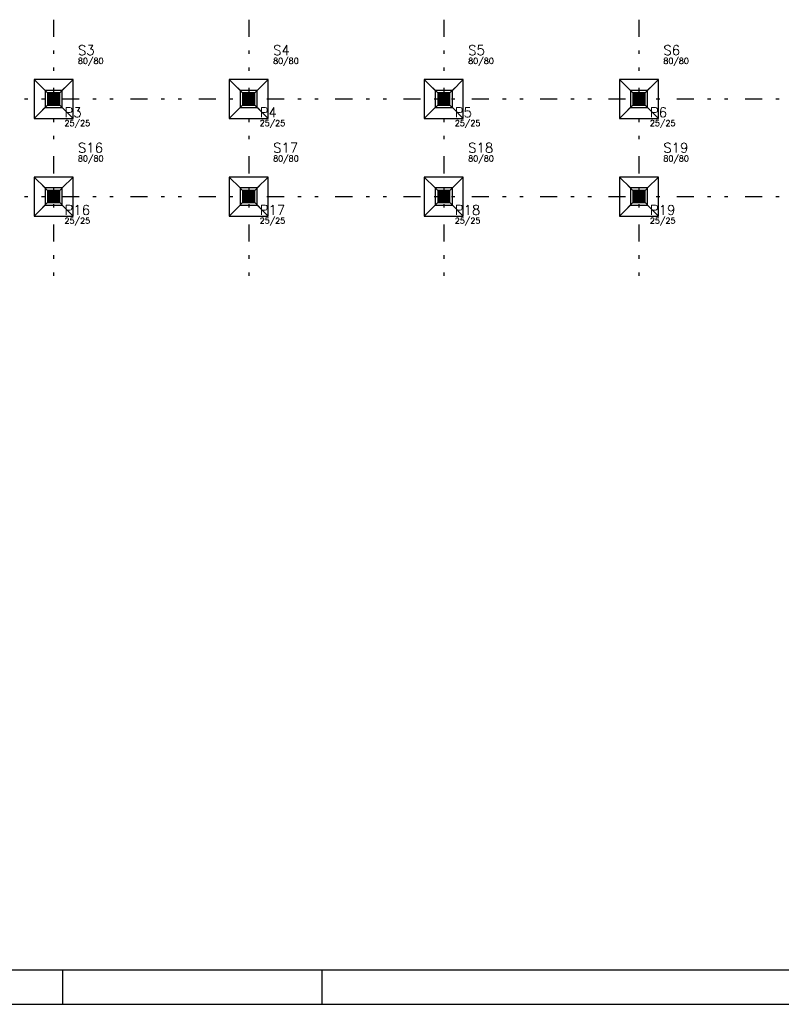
# Model space of a CAD drawing. Extents: x 0 to 84.1, y 0 to 59.4.
# Tile 2 of 9: x 19.7 to 42.1, y 0 to 28.8. Entities that reach past the tile are written whole.
import ezdxf

# ---------------------------------------------------------------- set-up
doc = ezdxf.new("R2010")
doc.units = 0
doc.header["$MEASUREMENT"] = 0
doc.linetypes.add('ESTILO_TQS_0004', pattern=[2, 0.5, -0.4, 0.1, -0.4, 0.1, -0.5])
for name, color, linetype in [('1', 1, 'CONTINUOUS'), ('2', 2, 'CONTINUOUS'), ('3', 3, 'CONTINUOUS'), ('6', 6, 'CONTINUOUS'), ('9', 9, 'CONTINUOUS')]:
    doc.layers.add(name, color=color, linetype=linetype)
doc.styles.get("Standard").update_dxf_attribs({"font": 'ROMANS.SHX'})

msp = doc.modelspace()

# ---------------------------------------------------------------- linework, layer by layer
at = {"layer": '1', "linetype": 'ESTILO_TQS_0004'}
for p, q in [((20.738, 28.833), (20.738, 21.333)), ((26.452, 28.833), (26.452, 21.333)), ((32.167, 28.833), (32.167, 21.333)), ((37.881, 28.833), (37.881, 21.333)), ((6.988, 26.512), (80.202, 26.512)), ((6.988, 23.655), (80.202, 23.655))]:
    msp.add_line(p, q, dxfattribs=at)
at = {"layer": '1', "linetype": 'Continuous'}
for p, q in [((20.559, 26.69), (20.417, 26.833)), ((20.917, 26.69), (21.059, 26.833)), ((26.274, 26.69), (26.131, 26.833)), ((26.631, 26.69), (26.774, 26.833)), ((31.988, 26.69), (31.845, 26.833)), ((32.345, 26.69), (32.488, 26.833)), ((37.702, 26.69), (37.559, 26.833)), ((38.059, 26.69), (38.202, 26.833)), ((20.559, 26.333), (20.417, 26.19)), ((20.738, 26.512), (20.738, 26.512)), ((20.738, 26.512), (20.738, 26.512)), ((20.917, 26.333), (21.059, 26.19)), ((26.274, 26.333), (26.131, 26.19)), ((26.452, 26.512), (26.452, 26.512)), ((26.452, 26.512), (26.452, 26.512)), ((26.631, 26.333), (26.774, 26.19)), ((31.988, 26.333), (31.845, 26.19)), ((32.167, 26.512), (32.167, 26.512)), ((32.167, 26.512), (32.167, 26.512)), ((32.345, 26.333), (32.488, 26.19)), ((37.702, 26.333), (37.559, 26.19)), ((37.881, 26.512), (37.881, 26.512)), ((37.881, 26.512), (37.881, 26.512)), ((38.059, 26.333), (38.202, 26.19)), ((20.559, 23.833), (20.417, 23.976)), ((20.917, 23.833), (21.059, 23.976)), ((26.274, 23.833), (26.131, 23.976)), ((26.631, 23.833), (26.774, 23.976)), ((31.988, 23.833), (31.845, 23.976)), ((32.345, 23.833), (32.488, 23.976)), ((37.702, 23.833), (37.559, 23.976)), ((38.059, 23.833), (38.202, 23.976)), ((20.738, 23.655), (20.738, 23.655)), ((20.738, 23.655), (20.738, 23.655)), ((26.452, 23.655), (26.452, 23.655)), ((26.452, 23.655), (26.452, 23.655)), ((32.167, 23.655), (32.167, 23.655)), ((32.167, 23.655), (32.167, 23.655)), ((37.881, 23.655), (37.881, 23.655)), ((37.881, 23.655), (37.881, 23.655)), ((20.559, 23.476), (20.417, 23.333)), ((20.917, 23.476), (21.059, 23.333)), ((26.274, 23.476), (26.131, 23.333)), ((26.631, 23.476), (26.774, 23.333)), ((31.988, 23.476), (31.845, 23.333)), ((32.345, 23.476), (32.488, 23.333)), ((37.702, 23.476), (37.559, 23.333)), ((38.059, 23.476), (38.202, 23.333))]:
    msp.add_line(p, q, dxfattribs=at)
for points in [[(21.309, 27.083), (20.167, 27.083)], [(20.167, 27.083), (20.167, 25.94)], [(20.488, 26.762), (20.167, 27.083)], [(20.988, 26.762), (21.309, 27.083)], [(21.309, 25.94), (21.309, 27.083)], [(27.024, 27.083), (25.881, 27.083)], [(25.881, 27.083), (25.881, 25.94)], [(26.202, 26.762), (25.881, 27.083)], [(26.702, 26.762), (27.024, 27.083)], [(27.024, 25.94), (27.024, 27.083)], [(32.738, 27.083), (31.595, 27.083)], [(31.595, 27.083), (31.595, 25.94)], [(31.917, 26.762), (31.595, 27.083)], [(32.417, 26.762), (32.738, 27.083)], [(32.738, 25.94), (32.738, 27.083)], [(38.452, 27.083), (37.309, 27.083)], [(37.309, 27.083), (37.309, 25.94)], [(37.631, 26.762), (37.309, 27.083)], [(38.131, 26.762), (38.452, 27.083)], [(38.452, 25.94), (38.452, 27.083)], [(20.488, 26.262), (20.988, 26.262), (20.988, 26.762), (20.488, 26.762), (20.488, 26.262)], [(26.202, 26.262), (26.702, 26.262), (26.702, 26.762), (26.202, 26.762), (26.202, 26.262)], [(31.917, 26.262), (32.417, 26.262), (32.417, 26.762), (31.917, 26.762), (31.917, 26.262)], [(37.631, 26.262), (38.131, 26.262), (38.131, 26.762), (37.631, 26.762), (37.631, 26.262)], [(20.488, 26.262), (20.167, 25.94)], [(20.988, 26.262), (21.309, 25.94)], [(26.202, 26.262), (25.881, 25.94)], [(26.702, 26.262), (27.024, 25.94)], [(31.917, 26.262), (31.595, 25.94)], [(32.417, 26.262), (32.738, 25.94)], [(37.631, 26.262), (37.309, 25.94)], [(38.131, 26.262), (38.452, 25.94)], [(20.167, 25.94), (21.309, 25.94)], [(25.881, 25.94), (27.024, 25.94)], [(31.595, 25.94), (32.738, 25.94)], [(37.309, 25.94), (38.452, 25.94)], [(21.309, 24.226), (20.167, 24.226)], [(20.167, 24.226), (20.167, 23.083)], [(20.488, 23.905), (20.167, 24.226)], [(20.988, 23.905), (21.309, 24.226)], [(21.309, 23.083), (21.309, 24.226)], [(27.024, 24.226), (25.881, 24.226)], [(25.881, 24.226), (25.881, 23.083)], [(26.202, 23.905), (25.881, 24.226)], [(26.702, 23.905), (27.024, 24.226)], [(27.024, 23.083), (27.024, 24.226)], [(32.738, 24.226), (31.595, 24.226)], [(31.595, 24.226), (31.595, 23.083)], [(31.917, 23.905), (31.595, 24.226)], [(32.417, 23.905), (32.738, 24.226)], [(32.738, 23.083), (32.738, 24.226)], [(38.452, 24.226), (37.309, 24.226)], [(37.309, 24.226), (37.309, 23.083)], [(37.631, 23.905), (37.309, 24.226)], [(38.131, 23.905), (38.452, 24.226)], [(38.452, 23.083), (38.452, 24.226)], [(20.488, 23.405), (20.988, 23.405), (20.988, 23.905), (20.488, 23.905), (20.488, 23.405)], [(26.202, 23.405), (26.702, 23.405), (26.702, 23.905), (26.202, 23.905), (26.202, 23.405)], [(31.917, 23.405), (32.417, 23.405), (32.417, 23.905), (31.917, 23.905), (31.917, 23.405)], [(37.631, 23.405), (38.131, 23.405), (38.131, 23.905), (37.631, 23.905), (37.631, 23.405)], [(20.488, 23.405), (20.167, 23.083)], [(20.988, 23.405), (21.309, 23.083)], [(26.202, 23.405), (25.881, 23.083)], [(26.702, 23.405), (27.024, 23.083)], [(31.917, 23.405), (31.595, 23.083)], [(32.417, 23.405), (32.738, 23.083)], [(37.631, 23.405), (37.309, 23.083)], [(38.131, 23.405), (38.452, 23.083)], [(20.167, 23.083), (21.309, 23.083)], [(25.881, 23.083), (27.024, 23.083)], [(31.595, 23.083), (32.738, 23.083)], [(37.309, 23.083), (38.452, 23.083)]]:
    msp.add_lwpolyline(points, dxfattribs=at)
at = {"layer": '2', "linetype": 'Continuous'}
for p, q in [((21, 1), (21, 0)), ((28.6, 0), (28.6, 1)), ((0, 0), (84.1, 0))]:
    msp.add_line(p, q, dxfattribs=at)
msp.add_lwpolyline([(83.1, 1), (2.5, 1), (2.5, 58.4), (83.1, 58.4), (83.1, 1)], dxfattribs=at)
at = {"layer": '6', "linetype": 'Continuous'}
for points in [[(20.559, 26.333), (20.917, 26.333), (20.917, 26.69), (20.559, 26.69), (20.559, 26.333)], [(26.274, 26.333), (26.631, 26.333), (26.631, 26.69), (26.274, 26.69), (26.274, 26.333)], [(31.988, 26.333), (32.345, 26.333), (32.345, 26.69), (31.988, 26.69), (31.988, 26.333)], [(37.702, 26.333), (38.059, 26.333), (38.059, 26.69), (37.702, 26.69), (37.702, 26.333)], [(20.559, 23.476), (20.917, 23.476), (20.917, 23.833), (20.559, 23.833), (20.559, 23.476)], [(26.274, 23.476), (26.631, 23.476), (26.631, 23.833), (26.274, 23.833), (26.274, 23.476)], [(31.988, 23.476), (32.345, 23.476), (32.345, 23.833), (31.988, 23.833), (31.988, 23.476)], [(37.702, 23.476), (38.059, 23.476), (38.059, 23.833), (37.702, 23.833), (37.702, 23.476)]]:
    msp.add_lwpolyline(points, dxfattribs=at)
at = {"layer": '9', "linetype": 'Continuous'}
for points in [[(20.559, 26.333), (20.917, 26.333), (20.917, 26.69)], [(20.559, 26.333), (20.917, 26.69), (20.559, 26.69)], [(20.559, 26.333), (20.559, 26.69), (20.559, 26.333)], [(26.274, 26.333), (26.631, 26.333), (26.631, 26.69)], [(26.274, 26.333), (26.631, 26.69), (26.274, 26.69)], [(26.274, 26.333), (26.274, 26.69), (26.274, 26.333)], [(31.988, 26.333), (32.345, 26.333), (32.345, 26.69)], [(31.988, 26.333), (32.345, 26.69), (31.988, 26.69)], [(31.988, 26.333), (31.988, 26.69), (31.988, 26.333)], [(37.702, 26.333), (38.059, 26.333), (38.059, 26.69)], [(37.702, 26.333), (38.059, 26.69), (37.702, 26.69)], [(37.702, 26.333), (37.702, 26.69), (37.702, 26.333)], [(20.559, 23.476), (20.917, 23.476), (20.917, 23.833)], [(20.559, 23.476), (20.917, 23.833), (20.559, 23.833)], [(20.559, 23.476), (20.559, 23.833), (20.559, 23.476)], [(26.274, 23.476), (26.631, 23.476), (26.631, 23.833)], [(26.274, 23.476), (26.631, 23.833), (26.274, 23.833)], [(26.274, 23.476), (26.274, 23.833), (26.274, 23.476)], [(31.988, 23.476), (32.345, 23.476), (32.345, 23.833)], [(31.988, 23.476), (32.345, 23.833), (31.988, 23.833)], [(31.988, 23.476), (31.988, 23.833), (31.988, 23.476)], [(37.702, 23.476), (38.059, 23.476), (38.059, 23.833)], [(37.702, 23.476), (38.059, 23.833), (37.702, 23.833)], [(37.702, 23.476), (37.702, 23.833), (37.702, 23.476)]]:
    msp.add_solid(points, dxfattribs=at)

# ---------------------------------------------------------------- texts
at = {"layer": '3', "linetype": 'Continuous'}
for s, p in [('80/80', (21.452, 27.54)), ('80/80', (27.167, 27.54)), ('80/80', (32.881, 27.54)), ('80/80', (38.595, 27.54)), ('25/25', (21.059, 25.719)), ('25/25', (26.774, 25.719)), ('25/25', (32.488, 25.719)), ('25/25', (38.202, 25.719)), ('80/80', (21.452, 24.683)), ('80/80', (27.167, 24.683)), ('80/80', (32.881, 24.683)), ('80/80', (38.595, 24.683)), ('25/25', (21.059, 22.862)), ('25/25', (26.774, 22.862)), ('25/25', (32.488, 22.862)), ('25/25', (38.202, 22.862))]:
    msp.add_text(s, height=0.1714, dxfattribs=at).set_placement(p)
at = {"layer": '6', "linetype": 'Continuous'}
for s, p in [('S3', (21.452, 27.797)), ('S4', (27.167, 27.797)), ('S5', (32.881, 27.797)), ('S6', (38.595, 27.797)), ('P3', (21.059, 25.976)), ('P4', (26.774, 25.976)), ('P5', (32.488, 25.976)), ('P6', (38.202, 25.976)), ('S16', (21.452, 24.94)), ('S17', (27.167, 24.94)), ('S18', (32.881, 24.94)), ('S19', (38.595, 24.94)), ('P16', (21.059, 23.119)), ('P17', (26.774, 23.119)), ('P18', (32.488, 23.119)), ('P19', (38.202, 23.119))]:
    msp.add_text(s, height=0.2857, dxfattribs=at).set_placement(p)

doc.saveas('drawing.dxf')
